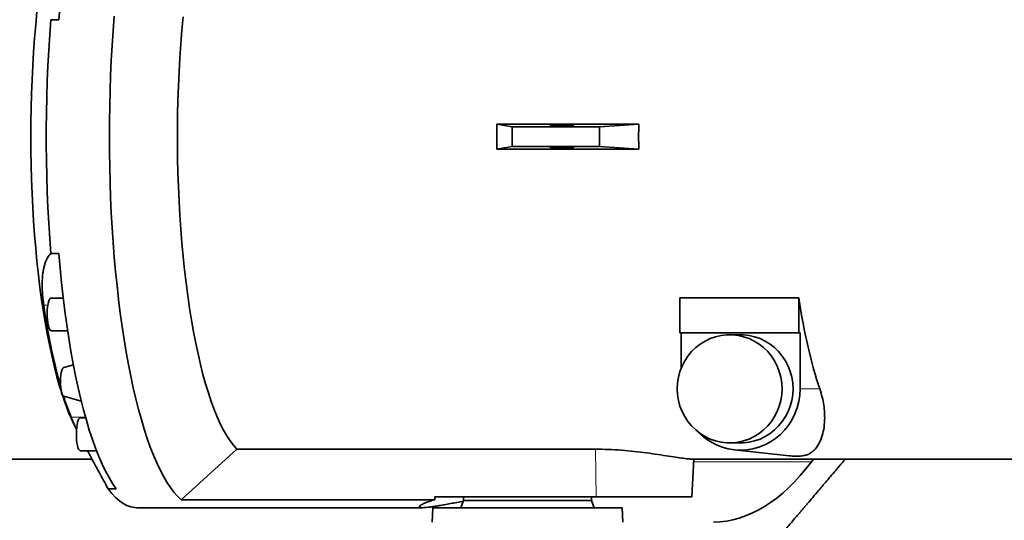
# Model space of a CAD drawing. Header units: millimetres. Extents: x 0 to 11920, y 0 to 8400.
# Tile 29 of 46: x 8048 to 8595, y 4726 to 5003. Entities that reach past the tile are written whole.
import ezdxf

# ---------------------------------------------------------------- set-up
doc = ezdxf.new("R2010")
doc.units = ezdxf.units.MM
doc.header["$LTSCALE"] = 20
doc.layers.add('THICK_LINE', color=7, linetype='Continuous')
doc.styles.add('SLDTEXTSTYLE0', font='TXT', dxfattribs={"width": 0.605})
doc.dimstyles.new('SLDDIMSTYLE0', dxfattribs={"dimtxt": 70, "dimasz": 70, "dimexe": 0, "dimexo": 0.0625, "dimgap": 17.5, "dimtad": 1, "dimdec": 4, "dimlfac": 20, "dimzin": 12, "dimdsep": 46, "dimtxsty": 'SLDTEXTSTYLE0', "dimsah": 1, "dimcen": 0.09, "dimadec": 1, "dimazin": 3, "dimtfac": 1, "dimtofl": 0, "dimtmove": 0, "dimatfit": 3, "dimfxl": 1, "dimfrac": 2, "dimtolj": 1, "dimtzin": 12, "dimarcsym": 0})

# ---------------------------------------------------------------- blocks, each defined once
blk = doc.blocks.new('_D_1')
at = {"layer": 'THICK_LINE'}
for p, q in [((10553.28, 5132.52), (11483.72, 5132.52)), ((6065.91, 4671.14), (5923.93, 4646.11))]:
    blk.add_line(p, q, dxfattribs=at)
blk.add_arc((8682.55, 5132.52), 2771.17, 190, 360, dxfattribs=at)
for points in [[(11453.72, 5132.52), (11442.84, 5062.66), (11462.84, 5062.4)], [(5953.47, 4651.31), (5956.67, 4580.68), (5976.32, 4584.4)]]:
    blk.add_solid(points, dxfattribs=at)
at = {"layer": 'THICK_LINE', "insert": (8817.13, 2453.12), "char_height": 70, "attachment_point": 1, "rotation": 5, "style": 'SLDTEXTSTYLE0'}
blk.add_mtext('170°', dxfattribs=at)

msp = doc.modelspace()

# ---------------------------------------------------------------- linework, layer by layer
at = {"color": 7, "linetype": 'Continuous', "lineweight": 35}
for p, q in [((8069.9561162, 5003.4288553), (8065.4947031, 5003.4288553)), ((8312.9831283, 4945.4625609), (8391.8650315, 4945.4625609)), ((8321.5669363, 4944.0405009), (8312.9831283, 4945.4625609)), ((8321.5669363, 4933.0079187), (8321.5669363, 4944.0405009)), ((8370.0605573, 4944.0405009), (8321.5669363, 4944.0405009)), ((8391.8650315, 4945.4625609), (8370.0605573, 4944.0405009)), ((8370.0605573, 4933.0079187), (8370.0605573, 4944.0405009)), ((8321.5669363, 4933.0079187), (8312.9831283, 4931.5858587)), ((8312.9831283, 4931.5858587), (8391.8650315, 4931.5858587)), ((8370.0605573, 4933.0079187), (8321.5669363, 4933.0079187)), ((8391.8650315, 4931.5858587), (8370.0605573, 4933.0079187)), ((8065.4947031, 4873.6195643), (8069.9561162, 4873.6195643)), ((8072.3992665, 4848.894649), (8065.6931463, 4848.894649)), ((8414.6361114, 4848.9920927), (8480.587436, 4848.9920927)), ((8414.6361114, 4848.9920927), (8414.6361114, 4829.5242098)), ((8480.587436, 4829.5242098), (8480.587436, 4848.9920927)), ((8065.6931463, 4830.624649), (8074.8348956, 4830.624649)), ((8414.6361114, 4829.5242098), (8480.587436, 4829.5242098)), ((8415.2907606, 4829.5242098), (8415.2907606, 4809.8031104)), ((8448.3426139, 4828.5242098), (8442.2522789, 4828.5242098)), ((8480.587436, 4829.5242098), (8481.3944672, 4829.5242098)), ((8481.3944672, 4798.5242098), (8481.3944672, 4829.5242098)), ((8078.006001, 4811.8698007), (8072.6546704, 4810.3880147)), ((8072.6546704, 4794.4242941), (8082.3756457, 4791.7325514)), ((8084.8372492, 4782.4266115), (8081.8856509, 4782.4266115)), ((8079.0327745, 4777.3521775), (8079.7544141, 4775.9208806)), ((8442.2522789, 4768.5242098), (8448.3426139, 4768.5242098)), ((8081.8856509, 4764.1566115), (8090.862487, 4764.1566115)), ((8137.8421343, 4736.9559831), (8168.6918997, 4765.0087261)), ((8168.6918997, 4765.0087261), (8367.8286781, 4765.0087261)), ((8444.8969167, 4764.6313464), (8475.3736685, 4761.3374623)), ((7905.4576833, 4759.5242098), (8088.3002617, 4759.5242098)), ((8420.982436, 4759.5242098), (8656.9323948, 4759.5242098)), ((8421.3408744, 4738.5185051), (8422.4417322, 4759.5242098)), ((8487.6222456, 4757.9523156), (8488.7924192, 4759.5242098)), ((8101.772849, 4743.016187), (8097.3114359, 4743.016187)), ((8278.6766332, 4738.5242098), (8368.1668122, 4738.5242098)), ((8294.5467826, 4738.5242098), (8294.5467826, 4736.5242098)), ((8365.5467826, 4736.5242098), (8365.5467826, 4738.5242098)), ((8278.6165112, 4736.9559831), (8137.8421343, 4736.9559831)), ((8294.5467826, 4736.5242098), (8293.0909017, 4732.5242098)), ((8294.5467826, 4736.5242098), (8365.5467826, 4736.5242098)), ((8367.0026635, 4732.5242098), (8365.5467826, 4736.5242098)), ((8113.1230773, 4732.5242098), (8271.8544374, 4732.5242098)), ((8277.5467826, 4732.5242098), (8277.1275204, 4724.5242098)), ((8382.5467826, 4732.5242098), (8277.5467826, 4732.5242098)), ((8382.9660448, 4724.5242098), (8382.5467826, 4732.5242098))]:
    msp.add_line(p, q, dxfattribs=at)
at = {"color": 8, "linetype": 'Continuous', "lineweight": 18}
for p, q in [((8061.5980752, 4844.8716261), (8063.8488156, 4844.8716261)), ((8492.278835, 4798.5242098), (8481.3944672, 4798.5242098)), ((8076.7291174, 4782.7607479), (8084.7429609, 4782.7607479)), ((8368.1668122, 4738.5242098), (8367.8286781, 4765.0087261)), ((8422.3593531, 4757.9523156), (8487.6222456, 4757.9523156))]:
    msp.add_line(p, q, dxfattribs=at)
at = {"color": 7, "linetype": 'Continuous', "lineweight": 35, "flags": 128}
for points in [[(8069.9561162, 5003.4288553), (8070.6666516, 5011.6307326), (8071.4609678, 5019.7020642), (8072.3376465, 5027.6284371), (8073.2951221, 5035.3956973), (8074.3316849, 5042.9899747), (8075.4454839, 5050.3977084), (8076.6345302, 5057.6056705), (8077.8967006, 5064.6009896), (8079.2297411, 5071.3711745), (8080.6312714, 5077.9041354), (8082.0987889, 5084.1882067), (8083.6296728, 5090.2121669), (8085.2211897, 5095.965259), (8086.8704974, 5101.4372098), (8088.5746509, 5106.6182481), (8090.330607, 5111.4991221), (8092.1352302, 5116.0711162), (8093.985298, 5120.326066), (8095.8775066, 5124.2563736), (8097.8084773, 5127.8550207), (8099.7747618, 5131.1155811), (8101.772849, 5134.0322326)], [(8070.7377757, 5078.2158058), (8070.387039, 5077.049968), (8068.9213391, 5071.899871), (8067.5125705, 5066.4886849), (8066.1634907, 5060.8270024), (8064.8767408, 5054.9259064), (8063.6548395, 5048.7969486), (8062.5001789, 5042.4521267), (8061.4150192, 5035.9038611), (8060.4014846, 5029.1649702), (8059.4615592, 5022.2486458), (8058.597083, 5015.1684269), (8057.8097482, 5007.9381733), (8057.101096, 5000.5720386), (8056.4725138, 4993.0844424), (8055.9252318, 4985.490042), (8055.4603215, 4977.8037037), (8055.078693, 4970.040474), (8054.7810934, 4962.2155497), (8054.5681051, 4954.3442485), (8054.4401451, 4946.4419789), (8054.3974639, 4938.5242098)], [(8065.4947031, 5003.4288553), (8064.862648, 4995.0166012), (8064.3187271, 4986.5011797), (8063.8639337, 4977.8981417), (8063.4990982, 4969.2231983), (8063.224887, 4960.4921917), (8063.0418009, 4951.7210668), (8062.9501741, 4942.9258416), (8062.9501741, 4934.122578), (8063.0418009, 4925.3273527), (8063.224887, 4916.5562279), (8063.4990982, 4907.8252213), (8063.8639337, 4899.1502779), (8064.3187271, 4890.5472399), (8064.862648, 4882.0318183), (8065.4947031, 4873.6195643)], [(8100.7260508, 5005.35943), (8100.0942352, 4997.2565941), (8099.5444654, 4989.0535795), (8099.0776791, 4980.7643779), (8098.6946725, 4972.403128), (8098.3960989, 4963.9840915), (8098.1824675, 4955.5216285), (8098.0541427, 4947.0301734), (8098.0113435, 4938.5242098), (8098.0541427, 4930.0182462), (8098.1824675, 4921.5267911), (8098.3960989, 4913.0643281), (8098.6946725, 4904.6452916), (8099.0776791, 4896.2840417), (8099.5444654, 4887.9948401), (8100.0942352, 4879.7918255), (8100.7260508, 4871.6889895), (8101.4388344, 4863.7001532), (8102.2313704, 4855.8389428), (8103.1023068, 4848.1187671), (8104.0501582, 4840.5527943), (8105.0733079, 4833.1539295), (8106.1700105, 4825.9347927), (8107.3383956, 4818.9076976), (8108.5764703, 4812.0846301), (8109.8821227, 4805.4772282), (8111.2531259, 4799.096762), (8112.6871413, 4792.9541146), (8114.181723, 4787.0597634), (8115.7343217, 4781.4237621), (8117.3422892, 4776.0557242), (8119.0028828, 4770.9648056), (8120.71327, 4766.15969), (8122.4705334, 4761.6485732), (8124.2716759, 4757.4391499), (8126.113625, 4753.5386), (8127.9932392, 4749.9535765), (8129.9073123, 4746.6901943), (8131.8525796, 4743.7540198), (8133.825723, 4741.1500611), (8135.823377, 4738.8827598), (8137.8421343, 4736.9559831)], [(8138.9252179, 5005.1004328), (8138.238976, 4997.5864261), (8137.6354661, 4989.9537174), (8137.115901, 4982.2176466), (8136.681325, 4974.3937616), (8136.3326115, 4966.4977866), (8136.0704612, 4958.5455909), (8135.8954011, 4950.5531565), (8135.807783, 4942.5365467), (8135.807783, 4934.5118729), (8135.8954011, 4926.495263), (8136.0704612, 4918.5028287), (8136.3326115, 4910.550633), (8136.681325, 4902.654658), (8137.115901, 4894.830773), (8137.6354661, 4887.0947022), (8138.238976, 4879.4619934), (8138.9252179, 4871.9479868), (8139.6928125, 4864.5677838), (8140.5402171, 4857.336217), (8141.4657286, 4850.2678202), (8142.467487, 4843.3767995), (8143.543479, 4836.6770042), (8144.6915419, 4830.1818995), (8145.9093686, 4823.9045391), (8147.1945114, 4817.8575391), (8148.5443874, 4812.0530527), (8149.9562838, 4806.5027456), (8151.4273628, 4801.2177727), (8152.9546681, 4796.2087557), (8154.5351299, 4791.4857615), (8156.1655719, 4787.0582824), (8157.8427174, 4782.9352166), (8159.5631955, 4779.1248507), (8161.3235486, 4775.6348425), (8163.1202386, 4772.4722062), (8164.9496547, 4769.6432981), (8166.8081201, 4767.1538036), (8168.6918997, 4765.0087261)], [(8054.3974639, 4938.5242098), (8054.4401451, 4930.6064407), (8054.5681051, 4922.7041711), (8054.7810934, 4914.8328699), (8055.078693, 4907.0079456), (8055.4603215, 4899.2447159), (8055.9252318, 4891.5583776), (8056.4725138, 4883.9639772), (8057.101096, 4876.476381), (8057.8097482, 4869.1102463), (8058.597083, 4861.8799927), (8059.4615592, 4854.7997738), (8060.4014846, 4847.8834494), (8061.4150192, 4841.1445585), (8062.5001789, 4834.5962928), (8063.6548395, 4828.251471), (8064.8767408, 4822.1225132), (8066.1634907, 4816.2214172), (8067.5125705, 4810.5597347), (8068.9213391, 4805.1485486), (8070.387039, 4799.9984516), (8071.5314373, 4796.2835519)], [(8101.772849, 4743.016187), (8099.7747618, 4745.9328384), (8097.8084773, 4749.1933989), (8095.8775066, 4752.792046), (8093.985298, 4756.7223536), (8092.1352302, 4760.9773034), (8090.330607, 4765.5492974), (8088.5746509, 4770.4301715), (8086.8704974, 4775.6112098), (8085.2211897, 4781.0831606), (8083.6296728, 4786.8362527), (8082.0987889, 4792.8602129), (8080.6312714, 4799.1442842), (8079.2297411, 4805.6772451), (8077.8967006, 4812.4474299), (8076.6345302, 4819.4427491), (8075.4454839, 4826.6507112), (8074.3316849, 4834.0584449), (8073.2951221, 4841.6527223), (8072.3376465, 4849.4199825), (8071.4609678, 4857.3463554), (8070.6666516, 4865.417687), (8069.9561162, 4873.6195643)], [(8065.6931463, 4848.894649), (8065.445452, 4848.8378889), (8065.0187533, 4848.4650947), (8064.6179712, 4847.757755), (8064.2585075, 4846.7430526), (8063.9541761, 4845.459982), (8063.7166724, 4843.9578507), (8063.5551235, 4842.2943849), (8063.4757375, 4840.5335106), (8063.4815654, 4838.7428972), (8063.5723831, 4836.9913571), (8063.7447005, 4835.3462008), (8063.9918956, 4833.8706509), (8064.3044688, 4832.6214119), (8064.6704081, 4831.6464913), (8065.0756507, 4830.9833548), (8065.5046233, 4830.6574864), (8065.6931463, 4830.624649)], [(8471.3484515, 4798.5242098), (8471.1778885, 4801.7677803), (8470.6681992, 4804.973323), (8469.8253592, 4808.1032557), (8468.65925, 4811.1208828), (8467.1835432, 4813.9908255), (8465.4155402, 4816.6794362), (8463.3759691, 4819.1551936), (8461.088742, 4821.3890714), (8458.5806746, 4823.3548797), (8455.8811718, 4825.0295711), (8453.0218826, 4826.3935114), (8450.0363296, 4827.4307096), (8446.9595158, 4828.1290055), (8443.8275139, 4828.4802122), (8440.6770439, 4828.4802122), (8437.545042, 4828.1290055), (8434.4682282, 4827.4307096), (8431.4826753, 4826.3935114), (8428.6233861, 4825.0295711), (8425.9238832, 4823.3548797), (8423.4158158, 4821.3890714), (8421.1285888, 4819.1551936), (8419.0890177, 4816.6794362), (8417.3210146, 4813.9908255), (8415.8453079, 4811.1208828), (8414.6791987, 4808.1032557), (8413.8363587, 4804.973323), (8413.3266693, 4801.7677803), (8413.1561063, 4798.5242098), (8413.3266693, 4795.2806392), (8413.8363587, 4792.0750966), (8414.6791987, 4788.9451639), (8415.8453079, 4785.9275367), (8417.3210146, 4783.0575941), (8419.0890177, 4780.3689833), (8421.1285888, 4777.893226), (8423.4158158, 4775.6593481), (8425.9238832, 4773.6935398), (8428.6233861, 4772.0188485), (8431.4826753, 4770.6549082), (8434.4682282, 4769.61771), (8437.545042, 4768.9194141), (8440.6770439, 4768.5682074), (8443.8275139, 4768.5682074), (8446.9595158, 4768.9194141), (8450.0363296, 4769.61771), (8453.0218826, 4770.6549082), (8455.8811718, 4772.0188485), (8458.5806746, 4773.6935398), (8461.088742, 4775.6593481), (8463.3759691, 4777.893226), (8465.4155402, 4780.3689833), (8467.1835432, 4783.0575941), (8468.65925, 4785.9275367), (8469.8253592, 4788.9451639), (8470.6681992, 4792.0750966), (8471.1778885, 4795.2806392), (8471.3484515, 4798.5242098)], [(8448.3426139, 4768.5242098), (8449.9178489, 4768.5682074), (8453.0498508, 4768.9194141), (8456.1266646, 4769.61771), (8459.1122176, 4770.6549082), (8461.9715068, 4772.0188485), (8464.6710096, 4773.6935398), (8467.179077, 4775.6593481), (8469.4663041, 4777.893226), (8471.5058752, 4780.3689833), (8473.2738782, 4783.0575941), (8474.749585, 4785.9275367), (8475.9156942, 4788.9451639), (8476.7585342, 4792.0750966), (8477.2682235, 4795.2806392), (8477.4387865, 4798.5242098), (8477.2682235, 4801.7677803), (8476.7585342, 4804.973323), (8475.9156942, 4808.1032557), (8474.749585, 4811.1208828), (8473.2738782, 4813.9908255), (8471.5058752, 4816.6794362), (8469.4663041, 4819.1551936), (8467.179077, 4821.3890714), (8464.6710096, 4823.3548797), (8461.9715068, 4825.0295711), (8459.1122176, 4826.3935114), (8456.1266646, 4827.4307096), (8453.0498508, 4828.1290055), (8449.9178489, 4828.4802122), (8448.3426139, 4828.5242098)], [(8071.5833267, 4808.7017417), (8071.2817429, 4807.493428), (8071.0504889, 4806.0472389), (8070.900378, 4804.4307969), (8070.8384292, 4802.7196848), (8070.8675391, 4800.9939123), (8070.9863465, 4799.3341748), (8071.1892962, 4797.8180795), (8071.4668985, 4796.5165176), (8071.806173, 4795.4903486), (8072.1912556, 4794.7875549), (8072.6041403, 4794.4409985), (8072.6546704, 4794.4242941)], [(8425.1148336, 4774.2800682), (8426.2266073, 4773.1989059), (8428.915222, 4770.9540774), (8431.8166873, 4769.011313), (8434.8992141, 4767.3918981), (8438.1290296, 4766.1135754), (8441.4707472, 4765.1903503), (8444.8877545, 4764.6323379), (8448.3426139, 4764.445652), (8451.7974734, 4764.6323379), (8455.2144806, 4765.1903503), (8458.5561983, 4766.1135754), (8461.7860138, 4767.3918981), (8464.8685406, 4769.011313), (8467.7700058, 4770.9540774), (8470.4586206, 4773.1989059), (8472.9049277, 4775.7212038), (8475.0821249, 4778.4933361), (8476.9663585, 4781.4849309), (8478.5369844, 4784.6632116), (8479.7767944, 4787.9933563), (8480.6722049, 4791.4388792), (8481.2134057, 4794.9620305), (8481.3944672, 4798.5242098)], [(8081.8856509, 4782.4266115), (8081.5510523, 4782.3227672), (8081.1282612, 4781.881283), (8080.7345762, 4781.1097026), (8080.3851264, 4780.0376773), (8080.0933409, 4778.7064045), (8079.8704328, 4777.1670443), (8079.7249685, 4775.4787533), (8079.6625379, 4773.7064117), (8079.6855404, 4771.9181296), (8079.7930918, 4770.1826296), (8079.9810591, 4768.566606), (8080.2422189, 4767.1321618), (8080.5665348, 4765.9344217), (8080.9415435, 4765.0194144), (8081.3528338, 4764.4223029), (8081.7846, 4764.166034), (8081.8856509, 4764.1566115)], [(8097.3114359, 4743.016187), (8099.3607737, 4740.4216866), (8101.4352445, 4738.1889649), (8103.5310598, 4736.3220993), (8105.6443923, 4734.8244992), (8107.7713825, 4733.6988994), (8109.908146, 4732.9473556), (8112.0507808, 4732.5712403), (8113.1230773, 4732.5242098)]]:
    msp.add_lwpolyline(points, dxfattribs=at)
at = {"color": 7, "linetype": 'Continuous', "lineweight": 35}
for centre, radius, start, end in [((8402.2676784, 4891.9635324), 343.9090377, 187.87031158, 195.549201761), ((8073.8876789, 4808.4211784), 2.3213692, 122.083575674, 173.05819724), ((8196.224652, 4834.7084191), 130.4748045, 197.345961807, 206.078126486), ((8226.4848292, 4842.8560437), 161.3636197, 197.450483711, 201.865040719)]:
    msp.add_arc(centre, radius, start, end, dxfattribs=at)
for centre, major_axis, ratio, start_param, end_param in [((8256.4003395, 4938.5242098), (0, 179), 0.316342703, 4.6736175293, 4.7511604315), ((8535.5958749, 4938.5242098), (0, 179), 0.8035695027, 1.5320248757, 1.6095677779), ((8522.2840485, 4938.5242098), (0, 179), 0.269010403, 2.0946022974, 2.4688617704), ((8442.2816107, 4874.5242098), (12.9305036, 149.8304183), 0.5514573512, 3.1891480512, 3.8698264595), ((8330.0467826, 3926.0076739), (-14.6546561, 1144.867959), 0.0508205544, 0.7810690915, 0.7830115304)]:
    msp.add_ellipse(centre, major_axis=major_axis, ratio=ratio, start_param=start_param, end_param=end_param, dxfattribs=at)
for centre, major_axis in [((8349.2243344, 4944.7742098), (6.4999986, 0.0832019)), ((8349.2243344, 4932.2742098), (6.4999986, -0.0832019))]:
    msp.add_ellipse(centre, major_axis=major_axis, ratio=0.0508205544, dxfattribs=at)
for points, knots in [([(8061.5980752, 4844.8716261), (8061.4280518, 4846.1319588), (8061.0879997, 4848.6526634), (8060.7963004, 4852.2352362), (8060.6707633, 4855.6389783), (8060.723443, 4858.785835), (8060.9364529, 4861.6347482), (8061.2936342, 4864.208992), (8061.7886305, 4866.5282365), (8062.5774628, 4869.1196392), (8063.7598984, 4871.7175253), (8064.9136355, 4872.9824821), (8065.4947031, 4873.6195643)], [0, 0, 0, 0, 0.0846289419, 0.1692605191, 0.2566905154, 0.3441279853, 0.4286674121, 0.5132144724, 0.5998357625, 0.6864644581, 0.8420911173, 1, 1, 1, 1]), ([(8492.278835, 4798.5242098), (8492.7672903, 4796.9362918), (8493.7443437, 4793.7599916), (8494.5607873, 4789.3186512), (8494.9942203, 4785.1418735), (8495.0471339, 4780.5691944), (8494.5611081, 4775.8744936), (8493.3635559, 4771.3015846), (8491.6423071, 4767.4810463), (8489.5151866, 4764.6656866), (8487.3842863, 4762.928795), (8485.6070677, 4762.0433251), (8484.2145271, 4761.588205), (8483.0636781, 4761.3313126), (8481.7163818, 4761.1546376), (8480.2735216, 4761.073791), (8478.6137629, 4761.0883098), (8476.9432005, 4761.1746435), (8475.9104897, 4761.2940146), (8475.375551, 4761.3558482)], [0, 0, 0, 0, 0.0704037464, 0.1408280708, 0.2130002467, 0.2851839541, 0.3964849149, 0.507814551, 0.6222363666, 0.7366522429, 0.8233001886, 0.8732378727, 0.897184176, 0.9213981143, 0.9381700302, 0.9551289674, 0.9676536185, 0.9832447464, 1, 1, 1, 1]), ([(8079.7974727, 4775.9419552), (8079.5549359, 4776.4404785), (8078.8105057, 4777.9706211), (8077.7690846, 4780.2716727), (8077.076773, 4781.928663), (8076.7291174, 4782.7607479)], [0, 0, 0, 0, 0.19392201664, 0.59521469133, 1, 1, 1, 1]), ([(8097.3114359, 4743.016187), (8096.4626958, 4744.5672601), (8094.7604938, 4747.6780355), (8092.2192374, 4752.315357), (8089.7106599, 4756.9126205), (8087.5523536, 4760.8906489), (8086.2983311, 4763.2482573), (8085.8151733, 4764.1566115)], [0, 0, 0, 0, 0.21238797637, 0.42595753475, 0.64353781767, 0.86266000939, 1, 1, 1, 1]), ([(8367.8286781, 4765.0087261), (8370.1721762, 4764.979801), (8374.9283237, 4764.9210973), (8382.1929649, 4764.4638293), (8389.3793787, 4763.7856646), (8396.2436105, 4762.9425871), (8402.719724, 4762.0158475), (8408.5332062, 4761.1173244), (8413.5987411, 4760.3318472), (8417.5434334, 4759.7903344), (8420.0499503, 4759.5216831), (8420.7682932, 4759.5527778), (8420.9824022, 4759.5620458)], [0, 0, 0, 0, 0.1033838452, 0.2098183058, 0.3131842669, 0.4194293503, 0.5250120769, 0.6335722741, 0.7404766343, 0.8505893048, 0.9554667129, 1, 1, 1, 1]), ([(8506.5083326, 4759.5242098), (8505.1984018, 4757.9858986), (8501.9879722, 4754.2157455), (8497.0258976, 4748.3885211), (8492.299207, 4742.8376929), (8488.463304, 4738.3329425), (8486.1612905, 4735.6295249), (8484.7193343, 4733.9361275), (8484.0758637, 4733.1804508), (8483.442196, 4732.4362851), (8482.8183309, 4731.703631), (8482.204269, 4730.9824861), (8481.6000082, 4730.2728592), (8479.7746594, 4728.1291197), (8476.7244675, 4724.5493698), (8472.4824856, 4719.5713035), (8468.1482502, 4714.505466), (8463.8945977, 4709.4142654), (8459.1689414, 4704.2272507), (8453.9677906, 4699.7637991), (8448.1717297, 4695.9629666), (8442.2501878, 4693.2791201), (8436.8236122, 4691.8630996), (8431.9700885, 4691.4614726), (8427.5412996, 4691.5494237), (8422.583143, 4691.5120604), (8418.8603437, 4691.5208642), (8416.5252266, 4691.5213079), (8415.9501656, 4691.5215303), (8415.3751056, 4691.5217754), (8414.8000478, 4691.522068), (8414.2249918, 4691.5223994), (8413.649938, 4691.5227794), (8413.074885, 4691.5231774), (8412.5424954, 4691.5236673), (8411.9538872, 4691.523944), (8411.1619401, 4691.524086), (8409.9999801, 4691.5242077), (8408.442853, 4691.5242598), (8407.0362926, 4691.5242563), (8405.8902579, 4691.5242328), (8405.1147072, 4691.5242104), (8404.2969681, 4691.5241806), (8403.4370408, 4691.5241435), (8402.5349251, 4691.5240987), (8401.5906212, 4691.524048), (8396.9864572, 4691.5237486), (8392.697085, 4691.523984), (8388.7365418, 4691.5242014)], [0, 0, 0, 0, 0.0352999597, 0.0865145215, 0.1337179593, 0.1626749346, 0.1898846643, 0.1957528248, 0.2015329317, 0.2072249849, 0.2128289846, 0.2183449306, 0.223772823, 0.2291126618, 0.2675351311, 0.3059575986, 0.3434082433, 0.384207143, 0.4210903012, 0.4688451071, 0.5167980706, 0.5652404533, 0.6136087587, 0.6484434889, 0.6832057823, 0.7217433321, 0.7693560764, 0.7740323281, 0.7787085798, 0.7833848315, 0.7880610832, 0.792737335, 0.7974135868, 0.8020898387, 0.8067660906, 0.8104016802, 0.8164491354, 0.8260856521, 0.8387476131, 0.8544350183, 0.8603984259, 0.8667048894, 0.8733544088, 0.8803469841, 0.8876826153, 0.8953613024, 0.9033830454, 1, 1, 1, 1]), ([(8368.1668122, 4738.5242098), (8370.5058892, 4738.5242098), (8375.251686, 4738.5242098), (8382.5137211, 4738.5242098), (8389.7104897, 4738.5242098), (8396.5305968, 4738.5242098), (8402.8933018, 4738.5242098), (8408.4949877, 4738.5242098), (8413.2781244, 4738.5242098), (8417.0328693, 4738.5242098), (8419.6799587, 4738.5242098), (8421.1631594, 4738.5242098), (8421.2116046, 4738.5242098), (8421.2320232, 4738.5242098)], [0, 0, 0, 0, 0.09226339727, 0.18719492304, 0.27945866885, 0.37440653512, 0.46647511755, 0.56124458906, 0.65276122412, 0.74695592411, 0.83802110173, 0.93172935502, 1, 1, 1, 1]), ([(8278.6165112, 4736.9559831), (8277.2385408, 4736.5301341), (8275.0530074, 4735.8547151), (8272.9141335, 4734.9939122), (8271.5362988, 4734.3456988), (8270.5831374, 4733.7679947), (8269.9414144, 4733.1639992), (8270.058369, 4732.7585847), (8270.8508903, 4732.5586415), (8271.8169976, 4732.505914), (8273.1702135, 4732.5630975), (8274.9394783, 4732.7359442), (8277.101636, 4733.0248497), (8279.6223479, 4733.4193657), (8282.4550374, 4733.9045686), (8285.5845105, 4734.4675113), (8289.0639401, 4735.1053849), (8291.9797468, 4735.6478493), (8293.8678073, 4735.9832858), (8294.3832316, 4736.074857)], [0, 0, 0, 0, 0.0977055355, 0.1549661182, 0.2122255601, 0.2712159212, 0.3302046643, 0.4308511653, 0.4824612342, 0.534071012, 0.5888874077, 0.6437041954, 0.7001516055, 0.7566001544, 0.811402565, 0.8662061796, 0.9225279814, 0.978850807, 1, 1, 1, 1])]:
    msp.add_open_spline(points, degree=3, knots=knots, dxfattribs=at)
at = {"layer": 'THICK_LINE'}
for radius in [2617, 957]:
    msp.add_arc((8682.5467826, 5132.5242098), radius, 189.9999999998, 169.9999999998, dxfattribs=at)

# ---------------------------------------------------------------- dimensions: what is measured, and where the dimension line sits
dim = msp.add_angular_dim_2l(base=(8924.0704865, 2371.8956413), line1=((7740.085763, 4966.3429038), (6105.304893, 4678.0869289)), line2=((8682.5467826, 5132.5242098), (10513.2762268, 5132.5242098)), dimstyle='SLDDIMSTYLE0', dxfattribs=at)
dim.commit()
dim.dimension.update_dxf_attribs({"geometry": '_D_1', "text_midpoint": (8924.0704865, 2371.8956413), "dimtype": 162})

doc.saveas('drawing.dxf')
